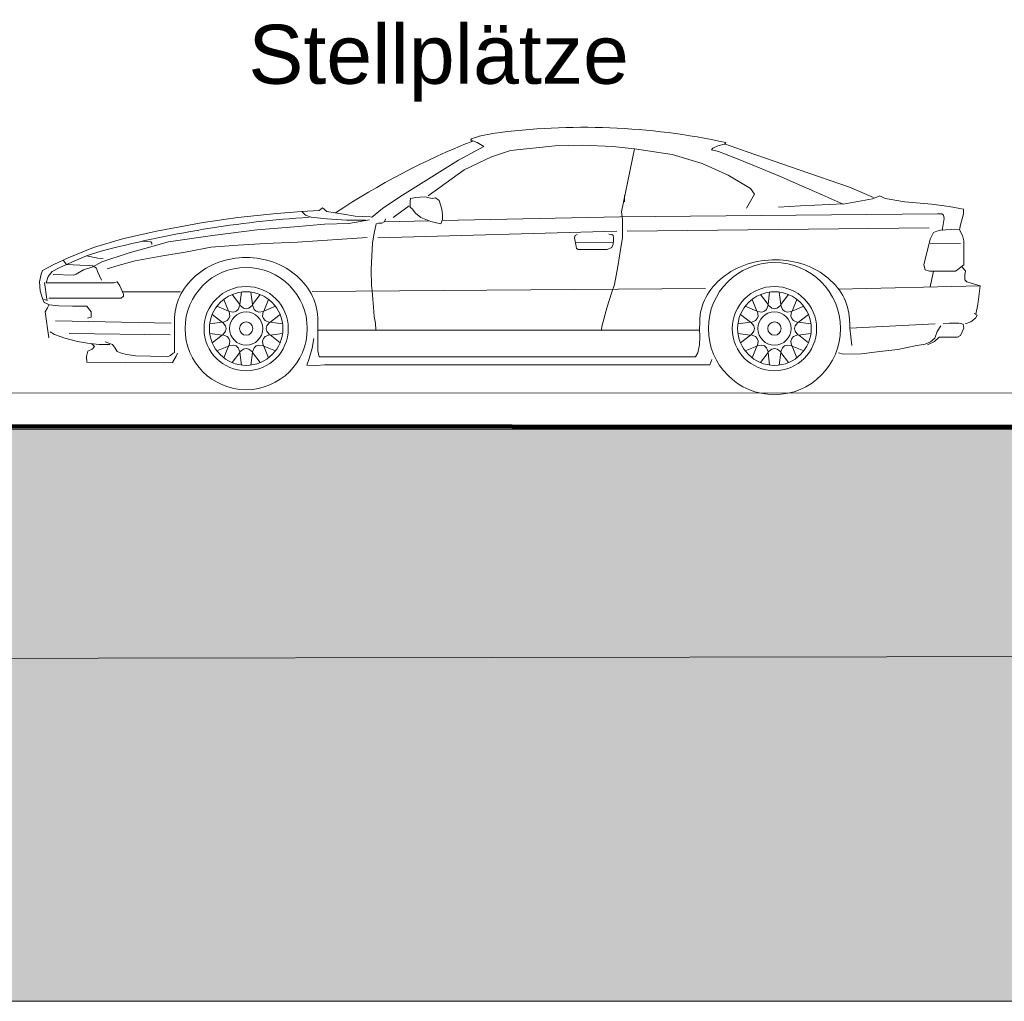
# Model space of a CAD drawing. Header units: metres. Extents: x -4 to 112, y -27 to 26.
# Tile 166 of 167: x 89 to 94, y -3 to 2. Entities that reach past the tile are written whole.
import ezdxf

# ---------------------------------------------------------------- set-up
doc = ezdxf.new("R2010")
doc.units = ezdxf.units.M
doc.header["$MEASUREMENT"] = 0
for name, color, linetype in [('10 Wand außen', 7, 'Continuous'), ('60 Auffüllung gesamt', 7, 'Continuous'), ('60 Ausstattung außen', 7, 'Continuous'), ('60 Gelände 2D Übersicht', 7, 'Continuous'), ('60 Gelände Hänle', 7, 'Continuous')]:
    doc.layers.add(name, color=color, linetype=linetype)
doc.styles.add('ERSTELLTER_STIL_2', font='arial.ttf')
pattern_1 = [(45, (27236.1321, 0), (-0.2121320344, 0.2121320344), []), (45, (27236.0614, 0.0707), (-0.424264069, 0.424264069), []), (45, (27235.9907, 0.1414), (-0.424264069, 0.424264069), []), (135, (27235.91996, 0.21213), (0.07071067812, 0.07071067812), [0.3, -0.3])]

# ---------------------------------------------------------------- blocks, each defined once
blk = doc.blocks.new('Auto Symbol 27[2]_1', base_point=(88.8923, 0.008))
at = {"layer": '60 Ausstattung außen', "color": 7, "linetype": 'Continuous', "lineweight": 13}
for p, q in [((91.1273, 1.2963), (91.1967, 1.31)), ((91.0851, 1.2777), (91.0869, 1.2828)), ((91.0859, 1.2716), (91.0851, 1.2777)), ((91.0937, 1.2716), (91.0859, 1.2716)), ((91.0869, 1.2828), (91.1279, 1.2965)), ((91.1162, 1.2638), (91.0937, 1.2716)), ((91.1498, 1.2437), (91.1162, 1.2638)), ((91.5124, 1.2464), (91.6519, 1.2506)), ((91.6519, 1.2506), (91.8052, 1.2439)), ((92.378, 1.258), (92.34, 1.2478)), ((92.3734, 1.2568), (92.4891, 1.2157)), ((92.3803, 1.2636), (92.378, 1.258)), ((91.1498, 1.2437), (91.0222, 1.175)), ((91.1902, 1.191), (91.2866, 1.2234)), ((91.2866, 1.2234), (91.5124, 1.2464)), ((91.8052, 1.2439), (91.9164, 1.2311)), ((91.9164, 1.2311), (91.85, 0.9113)), ((91.9164, 1.2311), (92.107, 1.203)), ((92.107, 1.203), (92.2595, 1.158)), ((92.3142, 1.2354), (92.3064, 1.2265)), ((92.3064, 1.2265), (92.3423, 1.2176)), ((92.34, 1.2478), (92.3142, 1.2354)), ((92.3423, 1.2176), (92.4264, 1.1864)), ((92.4891, 1.2157), (92.7527, 1.1245)), ((91.0222, 1.175), (90.7235, 0.9883)), ((91.0504, 1.1247), (91.1902, 1.191)), ((92.2595, 1.158), (92.3913, 1.0975)), ((92.4264, 1.1864), (92.5341, 1.1419)), ((90.8669, 0.9931), (91.0504, 1.1247)), ((92.5341, 1.1419), (92.6609, 1.0895)), ((92.7527, 1.1245), (93.0084, 1.0366)), ((92.5052, 1.0308), (92.3913, 1.0975)), ((92.6609, 1.0895), (92.7641, 1.0438)), ((92.5255, 1.0006), (92.4842, 0.9299)), ((92.5052, 1.0308), (92.5255, 1.0006)), ((92.7641, 1.0438), (92.8695, 0.9981)), ((93.0084, 1.0366), (93.1307, 0.9842)), ((90.6362, 0.9287), (90.7235, 0.9883)), ((90.7762, 0.9649), (90.7773, 0.9794)), ((90.7763, 0.9357), (90.7762, 0.9716)), ((90.7773, 0.9794), (90.8053, 0.9851)), ((90.8053, 0.9851), (90.849, 0.9875)), ((90.849, 0.9875), (90.8882, 0.9797)), ((90.8882, 0.9797), (90.9051, 0.982)), ((90.9051, 0.982), (90.923, 0.9686)), ((90.923, 0.9686), (90.9377, 0.926)), ((91.8654, 0.9956), (91.8655, 0.9631)), ((92.7599, 0.9418), (92.9784, 0.9525)), ((92.8695, 0.9981), (92.9761, 0.9513)), ((92.9761, 0.9513), (93.1251, 0.9775)), ((93.1251, 0.9775), (93.162, 0.9933)), ((93.162, 0.9933), (93.189, 0.9799)), ((93.189, 0.9799), (93.2888, 0.9622)), ((93.2888, 0.9622), (93.4244, 0.9502)), ((89.9013, 0.8827), (90.0978, 0.9029)), ((90.0978, 0.9029), (90.2261, 0.9131)), ((90.2261, 0.9131), (90.3135, 0.9189)), ((90.2452, 0.8941), (90.2261, 0.9131)), ((90.3135, 0.9189), (90.3314, 0.9324)), ((90.3314, 0.9324), (90.3527, 0.9134)), ((90.3527, 0.9134), (90.4379, 0.9001)), ((90.5803, 0.8826), (90.6362, 0.9287)), ((90.689, 0.8828), (90.7707, 0.9413)), ((90.7864, 0.9268), (90.7763, 0.9357)), ((90.8033, 0.9044), (90.7864, 0.9268)), ((90.8302, 0.8832), (90.8033, 0.9044)), ((90.9377, 0.926), (90.94, 0.8969)), ((93.4559, 0.9021), (91.8408, 0.8862)), ((91.85, 0.9113), (91.8543, 0.8732)), ((92.6475, 0.9347), (92.7599, 0.9418)), ((93.4244, 0.9502), (93.5141, 0.9392)), ((93.4772, 0.901), (93.4559, 0.9021)), ((93.4862, 0.8943), (93.4772, 0.901)), ((93.5141, 0.9392), (93.569, 0.9293)), ((93.569, 0.9293), (93.5881, 0.9248)), ((93.5881, 0.901), (93.5726, 0.8464)), ((93.5881, 0.9248), (93.5881, 0.901)), ((89.4874, 0.813), (89.7252, 0.857)), ((89.7252, 0.857), (89.9013, 0.8827)), ((90.2732, 0.884), (90.2452, 0.8941)), ((90.3517, 0.8764), (90.2732, 0.884)), ((90.3406, 0.8483), (90.4638, 0.852)), ((90.4526, 0.8699), (90.3517, 0.8764)), ((90.4379, 0.9001), (90.4962, 0.8902)), ((90.549, 0.869), (90.4526, 0.8699)), ((90.4638, 0.852), (90.5703, 0.8702)), ((90.4962, 0.8902), (90.5747, 0.8859)), ((90.6039, 0.8512), (90.5917, 0.7952)), ((90.6151, 0.8546), (90.6039, 0.8512)), ((90.633, 0.8547), (90.6151, 0.8546)), ((90.6442, 0.8614), (90.633, 0.8547)), ((90.652, 0.876), (90.6442, 0.8614)), ((90.8731, 0.8662), (90.6442, 0.8614)), ((90.8807, 0.8631), (90.8302, 0.8832)), ((90.9323, 0.8509), (90.8807, 0.8631)), ((90.9412, 0.8734), (90.9323, 0.8509)), ((91.8408, 0.8862), (90.9389, 0.8675)), ((90.94, 0.8969), (90.9412, 0.8734)), ((91.8543, 0.8732), (91.8549, 0.8206)), ((93.4796, 0.817), (93.4885, 0.8786)), ((93.4885, 0.8786), (93.4862, 0.8943)), ((89.314, 0.7739), (89.4874, 0.813)), ((89.7725, 0.792), (89.9966, 0.8206)), ((89.9966, 0.8206), (90.1893, 0.8356)), ((90.1893, 0.8356), (90.3406, 0.8483)), ((91.8255, 0.8128), (90.6119, 0.7795)), ((91.8549, 0.8206), (91.8548, 0.7804)), ((93.4124, 0.8303), (91.8782, 0.813)), ((93.4348, 0.8068), (93.4181, 0.7731)), ((93.4516, 0.8136), (93.4348, 0.8068)), ((93.4707, 0.8181), (93.4516, 0.8136)), ((93.5245, 0.8216), (93.4707, 0.8181)), ((93.567, 0.8206), (93.5245, 0.8216)), ((93.5726, 0.8464), (93.567, 0.8206)), ((93.567, 0.8206), (93.5828, 0.7915)), ((89.1675, 0.7311), (89.314, 0.7739)), ((89.4588, 0.7598), (89.4141, 0.7624)), ((89.4633, 0.7526), (89.4588, 0.7598)), ((89.4633, 0.7464), (89.4633, 0.7526)), ((89.4712, 0.7375), (89.5485, 0.7589)), ((89.5485, 0.7589), (89.7725, 0.792)), ((90.203, 0.7583), (90.0394, 0.7501)), ((90.557, 0.7805), (90.203, 0.7583)), ((90.584, 0.7526), (90.5808, 0.6876)), ((90.5917, 0.7952), (90.584, 0.7526)), ((91.6117, 0.7795), (91.6139, 0.7919)), ((91.6117, 0.7795), (91.6173, 0.7462)), ((91.6139, 0.7919), (91.6239, 0.7964)), ((91.8079, 0.7568), (91.6156, 0.7563)), ((91.7848, 0.7981), (91.8015, 0.7957)), ((91.8015, 0.7957), (91.8077, 0.7915)), ((91.8088, 0.7637), (91.8067, 0.7467)), ((91.8077, 0.7915), (91.8099, 0.7814)), ((91.8099, 0.7814), (91.8088, 0.7637)), ((91.8548, 0.7804), (91.8415, 0.6986)), ((93.4181, 0.7731), (93.3859, 0.6419)), ((93.5828, 0.7915), (93.5885, 0.7635)), ((93.5885, 0.7635), (93.5885, 0.6427)), ((89.0388, 0.6781), (89.1675, 0.7311)), ((89.1321, 0.6875), (89.199, 0.7099)), ((89.2092, 0.6584), (89.3435, 0.7024)), ((89.3435, 0.7024), (89.4712, 0.7375)), ((89.6427, 0.7088), (89.5094, 0.686)), ((89.7626, 0.7315), (89.6427, 0.7088)), ((89.9015, 0.7419), (89.7626, 0.7315)), ((90.0394, 0.7501), (89.9015, 0.7419)), ((91.6218, 0.726), (91.6173, 0.7462)), ((91.6218, 0.726), (91.6297, 0.7204)), ((91.7772, 0.7204), (91.6297, 0.7204)), ((91.8, 0.7298), (91.7772, 0.7204)), ((91.8067, 0.7467), (91.8, 0.7298)), ((93.4182, 0.7496), (93.5728, 0.75)), ((88.966, 0.6443), (89.0388, 0.6781)), ((89.0137, 0.6665), (89.031, 0.6445)), ((89.031, 0.6445), (89.1321, 0.6875)), ((89.1321, 0.6875), (89.1901, 0.6762)), ((89.1633, 0.6325), (89.2092, 0.6584)), ((89.1901, 0.6762), (89.2159, 0.6753)), ((89.3784, 0.6633), (89.2933, 0.6384)), ((89.5094, 0.686), (89.3784, 0.6633)), ((90.5808, 0.6876), (90.5776, 0.6192)), ((91.8415, 0.6986), (91.8316, 0.6347)), ((88.9011, 0.5948), (88.9089, 0.6139)), ((88.9089, 0.6139), (88.966, 0.6443)), ((88.937, 0.5837), (88.9574, 0.6083)), ((88.9574, 0.6083), (88.9932, 0.6264)), ((88.9932, 0.6264), (89.031, 0.6445)), ((89.031, 0.6445), (89.0972, 0.6401)), ((89.0793, 0.5953), (89.1163, 0.6167)), ((89.0972, 0.6401), (89.1453, 0.6391)), ((89.1163, 0.6167), (89.1633, 0.6325)), ((89.1453, 0.6391), (89.1622, 0.637)), ((89.1622, 0.637), (89.1824, 0.6258)), ((89.1824, 0.6258), (89.188, 0.6079)), ((89.188, 0.6079), (89.2083, 0.5642)), ((89.2933, 0.6384), (89.2362, 0.6226)), ((90.5776, 0.6192), (90.58, 0.5374)), ((91.8316, 0.6347), (91.8139, 0.5427)), ((93.3859, 0.6419), (93.3927, 0.6165)), ((93.3927, 0.6165), (93.4151, 0.6098)), ((93.4151, 0.6098), (93.5463, 0.6098)), ((93.4172, 0.5299), (93.4353, 0.6096)), ((93.5463, 0.6098), (93.5586, 0.6188)), ((93.5586, 0.6188), (93.5885, 0.6429)), ((93.581, 0.6312), (93.5967, 0.6111)), ((93.5967, 0.6111), (93.5945, 0.5898)), ((88.8923, 0.5567), (88.9011, 0.5948)), ((88.8969, 0.5108), (88.8923, 0.5567)), ((88.9181, 0.5523), (88.9306, 0.4683)), ((88.927, 0.5501), (88.937, 0.5837)), ((88.9628, 0.5927), (89.0659, 0.5896)), ((89.0659, 0.5896), (89.0793, 0.5953)), ((89.2707, 0.5501), (89.2879, 0.5555)), ((89.2879, 0.5555), (89.3014, 0.5353)), ((93.5945, 0.5898), (93.5946, 0.5662)), ((93.5946, 0.5662), (93.6039, 0.5562)), ((93.6039, 0.5562), (93.6723, 0.5362)), ((88.9082, 0.4716), (88.8969, 0.5108)), ((88.927, 0.5501), (89.2707, 0.5501)), ((89.3014, 0.5353), (89.3205, 0.4939)), ((89.6085, 0.5051), (89.3171, 0.5051)), ((89.9185, 0.5038), (89.9103, 0.4402)), ((89.9756, 0.4402), (89.9673, 0.5038)), ((92.2768, 0.5226), (90.2788, 0.5076)), ((90.58, 0.5374), (90.5824, 0.5094)), ((90.5824, 0.5094), (90.5858, 0.4679)), ((91.8139, 0.5427), (91.7994, 0.499)), ((92.6025, 0.5038), (92.5943, 0.4402)), ((92.6596, 0.4402), (92.6513, 0.5038)), ((92.9531, 0.5183), (93.6723, 0.5362)), ((93.6723, 0.5362), (93.6602, 0.4409)), ((88.9172, 0.4503), (88.9082, 0.4716)), ((88.9317, 0.4615), (88.9149, 0.4682)), ((88.9441, 0.4392), (88.9172, 0.4503)), ((88.9306, 0.4683), (88.9317, 0.4615)), ((89.3071, 0.4726), (88.9396, 0.4728)), ((89.3194, 0.4827), (89.3071, 0.4726)), ((89.3205, 0.4939), (89.3194, 0.4827)), ((89.8291, 0.4667), (89.8538, 0.4076)), ((89.9103, 0.4402), (89.8714, 0.4911)), ((90.0145, 0.4911), (89.9756, 0.4402)), ((90.0321, 0.4076), (90.0567, 0.4667)), ((90.5858, 0.4679), (90.5904, 0.4276)), ((91.7994, 0.499), (91.7772, 0.4283)), ((92.5131, 0.4667), (92.5378, 0.4076)), ((92.5943, 0.4402), (92.5554, 0.4911)), ((92.6985, 0.4911), (92.6596, 0.4402)), ((92.7161, 0.4076), (92.7407, 0.4667)), ((88.9218, 0.4032), (88.933, 0.4234)), ((88.9412, 0.2711), (88.9218, 0.4032)), ((88.933, 0.4234), (88.9408, 0.438)), ((88.9912, 0.4348), (88.9441, 0.4392)), ((89.0607, 0.4327), (88.9912, 0.4348)), ((89.1335, 0.4318), (89.0607, 0.4327)), ((89.1425, 0.4206), (89.1335, 0.4318)), ((89.1549, 0.4027), (89.1425, 0.4206)), ((89.1561, 0.3758), (89.1549, 0.4027)), ((89.8538, 0.4076), (89.7946, 0.4322)), ((89.8562, 0.4051), (89.8538, 0.4076)), ((89.8562, 0.4051), (89.8791, 0.402)), ((89.8562, 0.4051), (89.8593, 0.3822)), ((89.8791, 0.402), (89.8923, 0.4061)), ((89.9025, 0.4155), (89.8923, 0.4061)), ((89.9112, 0.4369), (89.9025, 0.4155)), ((89.9112, 0.4369), (89.9103, 0.4402)), ((89.9112, 0.4369), (89.9294, 0.4227)), ((89.9294, 0.4227), (89.9429, 0.4196)), ((89.9564, 0.4227), (89.9429, 0.4196)), ((89.9747, 0.4369), (89.9564, 0.4227)), ((89.9747, 0.4369), (89.9756, 0.4402)), ((89.9747, 0.4369), (89.9834, 0.4155)), ((89.9834, 0.4155), (89.9936, 0.4061)), ((90.0068, 0.402), (89.9936, 0.4061)), ((90.0297, 0.4051), (90.0068, 0.402)), ((90.0297, 0.4051), (90.0265, 0.3822)), ((90.0297, 0.4051), (90.0321, 0.4076)), ((90.0913, 0.4322), (90.0321, 0.4076)), ((90.5904, 0.4276), (90.5939, 0.3805)), ((91.7772, 0.4283), (91.7494, 0.3296)), ((92.5378, 0.4076), (92.4786, 0.4322)), ((92.5402, 0.4051), (92.5378, 0.4076)), ((92.5402, 0.4051), (92.5631, 0.402)), ((92.5402, 0.4051), (92.5433, 0.3822)), ((92.5631, 0.402), (92.5763, 0.4061)), ((92.5865, 0.4155), (92.5763, 0.4061)), ((92.5952, 0.4369), (92.5865, 0.4155)), ((92.5952, 0.4369), (92.5943, 0.4402)), ((92.5952, 0.4369), (92.6134, 0.4227)), ((92.6134, 0.4227), (92.6269, 0.4196)), ((92.6404, 0.4227), (92.6269, 0.4196)), ((92.6587, 0.4369), (92.6404, 0.4227)), ((92.6587, 0.4369), (92.6596, 0.4402)), ((92.6587, 0.4369), (92.6674, 0.4155)), ((92.6674, 0.4155), (92.6776, 0.4061)), ((92.6908, 0.402), (92.6776, 0.4061)), ((92.7137, 0.4051), (92.6908, 0.402)), ((92.7137, 0.4051), (92.7105, 0.3822)), ((92.7137, 0.4051), (92.7161, 0.4076)), ((92.7753, 0.4322), (92.7161, 0.4076)), ((93.6602, 0.4409), (93.6494, 0.391)), ((89.5618, 0.3466), (88.9746, 0.3586)), ((89.137, 0.3713), (89.1561, 0.3758)), ((89.5782, 0.3586), (89.5782, 0.1958)), ((89.8211, 0.351), (89.7576, 0.3428)), ((89.7702, 0.3899), (89.8211, 0.351)), ((89.8245, 0.3501), (89.8211, 0.351)), ((89.8245, 0.3501), (89.8458, 0.3589)), ((89.8458, 0.3589), (89.8553, 0.369)), ((89.8593, 0.3822), (89.8553, 0.369)), ((90.0265, 0.3822), (90.0306, 0.369)), ((90.04, 0.3589), (90.0306, 0.369)), ((90.0614, 0.3501), (90.04, 0.3589)), ((90.0614, 0.3501), (90.0648, 0.351)), ((90.0648, 0.351), (90.1157, 0.3899)), ((90.1283, 0.3428), (90.0648, 0.351)), ((90.3077, 0.3586), (90.3063, 0.2032)), ((90.5939, 0.3805), (90.5996, 0.3458)), ((92.5051, 0.351), (92.4416, 0.3428)), ((92.4542, 0.3899), (92.5051, 0.351)), ((92.5085, 0.3501), (92.5051, 0.351)), ((92.5085, 0.3501), (92.5298, 0.3589)), ((92.5298, 0.3589), (92.5393, 0.369)), ((92.5433, 0.3822), (92.5393, 0.369)), ((92.7105, 0.3822), (92.7146, 0.369)), ((92.724, 0.3589), (92.7146, 0.369)), ((92.7454, 0.3501), (92.724, 0.3589)), ((92.7454, 0.3501), (92.7488, 0.351)), ((92.7488, 0.351), (92.7997, 0.3899)), ((92.8123, 0.3428), (92.7488, 0.351)), ((93.009, 0.3208), (93.009, 0.3507)), ((93.6242, 0.3534), (93.5963, 0.3432)), ((93.6489, 0.3714), (93.6242, 0.3534)), ((93.6421, 0.3949), (93.6567, 0.3871)), ((93.6567, 0.3871), (93.6489, 0.3714)), ((88.9692, 0.2879), (88.9467, 0.3013)), ((89.8245, 0.3501), (89.8386, 0.3319)), ((89.8245, 0.2867), (89.8386, 0.3049)), ((89.8386, 0.3319), (89.8417, 0.3184)), ((89.8386, 0.3049), (89.8417, 0.3184)), ((90.0473, 0.3319), (90.0442, 0.3184)), ((90.0473, 0.3049), (90.0442, 0.3184)), ((90.0614, 0.3501), (90.0473, 0.3319)), ((90.0614, 0.2867), (90.0473, 0.3049)), ((90.3073, 0.3111), (92.2461, 0.3111)), ((90.5996, 0.3458), (90.6019, 0.3111)), ((91.7494, 0.3296), (91.7477, 0.3111)), ((92.2471, 0.348), (92.2459, 0.3174)), ((92.2459, 0.3174), (92.2471, 0.2771)), ((92.5085, 0.3501), (92.5226, 0.3319)), ((92.5085, 0.2867), (92.5226, 0.3049)), ((92.5226, 0.3319), (92.5257, 0.3184)), ((92.5226, 0.3049), (92.5257, 0.3184)), ((92.7313, 0.3319), (92.7282, 0.3184)), ((92.7313, 0.3049), (92.7282, 0.3184)), ((92.7454, 0.3501), (92.7313, 0.3319)), ((92.7454, 0.2867), (92.7313, 0.3049)), ((93.009, 0.3208), (93.4427, 0.3429)), ((93.0205, 0.232), (93.009, 0.3208)), ((93.454, 0.3037), (93.4418, 0.2689)), ((93.4719, 0.3328), (93.454, 0.3037)), ((93.5156, 0.3464), (93.4842, 0.3418)), ((93.5637, 0.3465), (93.5156, 0.3464)), ((93.5862, 0.341), (93.5637, 0.3465)), ((93.5729, 0.2838), (93.5885, 0.3208)), ((93.5885, 0.3208), (93.5862, 0.341)), ((89.0219, 0.2701), (88.9692, 0.2879)), ((89.0858, 0.2524), (89.0219, 0.2701)), ((89.0431, 0.2937), (89.5575, 0.2872)), ((89.1374, 0.2435), (89.0858, 0.2524)), ((89.264, 0.2371), (89.227, 0.2516)), ((89.7576, 0.294), (89.8211, 0.2857)), ((89.8211, 0.2857), (89.7702, 0.2468)), ((89.8245, 0.2867), (89.8211, 0.2857)), ((89.8245, 0.2866), (89.8458, 0.2779)), ((89.8458, 0.2779), (89.8553, 0.2678)), ((89.8593, 0.2545), (89.8553, 0.2678)), ((89.8562, 0.2317), (89.8593, 0.2545)), ((90.0265, 0.2545), (90.0306, 0.2678)), ((90.0297, 0.2317), (90.0265, 0.2545)), ((90.04, 0.2779), (90.0306, 0.2678)), ((90.0614, 0.2867), (90.04, 0.2779)), ((90.0614, 0.2867), (90.0648, 0.2857)), ((90.0648, 0.2857), (90.1283, 0.294)), ((90.1157, 0.2468), (90.0648, 0.2858)), ((90.2871, 0.2688), (90.2783, 0.2195)), ((92.2471, 0.2771), (92.2461, 0.2356)), ((92.4416, 0.294), (92.5051, 0.2857)), ((92.5051, 0.2857), (92.4542, 0.2468)), ((92.5085, 0.2867), (92.5051, 0.2857)), ((92.5085, 0.2866), (92.5298, 0.2779)), ((92.5298, 0.2779), (92.5393, 0.2678)), ((92.5433, 0.2545), (92.5393, 0.2678)), ((92.5402, 0.2317), (92.5433, 0.2545)), ((92.7105, 0.2545), (92.7146, 0.2678)), ((92.7137, 0.2317), (92.7105, 0.2545)), ((92.724, 0.2779), (92.7146, 0.2678)), ((92.7454, 0.2867), (92.724, 0.2779)), ((92.7454, 0.2867), (92.7488, 0.2857)), ((92.7488, 0.2857), (92.8123, 0.294)), ((92.7997, 0.2468), (92.7488, 0.2858)), ((93.4194, 0.2509), (93.3926, 0.2385)), ((93.4038, 0.2363), (93.4396, 0.2532)), ((93.4418, 0.2689), (93.4194, 0.2509)), ((93.4396, 0.2532), (93.4631, 0.2748)), ((93.4631, 0.2748), (93.5572, 0.2748)), ((93.5572, 0.2748), (93.5729, 0.2838)), ((89.1386, 0.2032), (89.1319, 0.1763)), ((89.1957, 0.2381), (89.1374, 0.2435)), ((89.1599, 0.2145), (89.1386, 0.2032)), ((89.1587, 0.2402), (89.1721, 0.2279)), ((89.1721, 0.2279), (89.1599, 0.2145)), ((89.2506, 0.2382), (89.1957, 0.2381)), ((89.2775, 0.2192), (89.264, 0.2371)), ((89.2876, 0.2013), (89.2775, 0.2192)), ((89.3045, 0.1958), (89.2876, 0.2013)), ((89.7946, 0.2046), (89.8538, 0.2292)), ((89.8538, 0.2292), (89.8291, 0.1701)), ((89.8562, 0.2317), (89.8538, 0.2292)), ((89.8562, 0.2317), (89.8791, 0.2348)), ((89.8791, 0.2348), (89.8923, 0.2307)), ((89.9025, 0.2213), (89.8923, 0.2307)), ((89.9112, 0.1999), (89.9025, 0.2213)), ((89.9112, 0.1999), (89.9294, 0.2141)), ((89.9294, 0.2141), (89.9429, 0.2172)), ((89.9564, 0.2141), (89.9429, 0.2172)), ((89.9747, 0.1999), (89.9564, 0.2141)), ((89.9747, 0.1999), (89.9834, 0.2213)), ((89.9834, 0.2213), (89.9936, 0.2307)), ((90.0068, 0.2348), (89.9936, 0.2307)), ((90.0297, 0.2317), (90.0068, 0.2348)), ((90.0297, 0.2317), (90.0321, 0.2292)), ((90.0568, 0.1701), (90.0321, 0.2292)), ((90.0321, 0.2292), (90.0913, 0.2046)), ((90.2783, 0.2195), (90.2627, 0.1668)), ((90.3141, 0.1743), (90.3063, 0.2061)), ((92.2461, 0.2356), (92.2373, 0.1953)), ((92.4786, 0.2046), (92.5378, 0.2292)), ((92.5378, 0.2292), (92.5131, 0.1701)), ((92.5402, 0.2317), (92.5378, 0.2292)), ((92.5402, 0.2317), (92.5631, 0.2348)), ((92.5631, 0.2348), (92.5763, 0.2307)), ((92.5865, 0.2213), (92.5763, 0.2307)), ((92.5952, 0.1999), (92.5865, 0.2213)), ((92.5952, 0.1999), (92.6134, 0.2141)), ((92.6134, 0.2141), (92.6269, 0.2172)), ((92.6404, 0.2141), (92.6269, 0.2172)), ((92.6587, 0.1999), (92.6404, 0.2141)), ((92.6587, 0.1999), (92.6674, 0.2213)), ((92.6674, 0.2213), (92.6776, 0.2307)), ((92.6908, 0.2348), (92.6776, 0.2307)), ((92.7137, 0.2317), (92.6908, 0.2348)), ((92.7137, 0.2317), (92.7161, 0.2292)), ((92.7408, 0.1701), (92.7161, 0.2292)), ((92.7161, 0.2292), (92.7753, 0.2046)), ((93.1618, 0.2021), (93.0688, 0.1895)), ((93.2537, 0.2124), (93.1618, 0.2021)), ((93.341, 0.2305), (93.2537, 0.2124)), ((93.3926, 0.2385), (93.341, 0.2305)), ((89.1319, 0.1763), (89.1331, 0.1483)), ((89.328, 0.1891), (89.3045, 0.1958)), ((89.3807, 0.1803), (89.328, 0.1891)), ((89.4569, 0.1782), (89.3807, 0.1803)), ((89.5432, 0.1751), (89.4569, 0.1782)), ((89.5578, 0.1818), (89.5432, 0.1751)), ((89.5745, 0.1953), (89.5578, 0.1818)), ((89.5679, 0.146), (89.5869, 0.1785)), ((89.5869, 0.1785), (89.5947, 0.1942)), ((89.8714, 0.1457), (89.9103, 0.1966)), ((89.9112, 0.1999), (89.9103, 0.1966)), ((89.9103, 0.1966), (89.9185, 0.133)), ((89.9673, 0.133), (89.9756, 0.1966)), ((89.9747, 0.1999), (89.9756, 0.1966)), ((89.9756, 0.1966), (90.0145, 0.1457)), ((90.2627, 0.1668), (90.2516, 0.1331)), ((90.3141, 0.1743), (92.226, 0.1743)), ((92.2373, 0.1953), (92.226, 0.1743)), ((92.299, 0.1338), (92.3091, 0.1618)), ((92.5554, 0.1457), (92.5943, 0.1966)), ((92.5952, 0.1999), (92.5943, 0.1966)), ((92.5943, 0.1966), (92.6025, 0.133)), ((92.6513, 0.133), (92.6596, 0.1966)), ((92.6587, 0.1999), (92.6596, 0.1966)), ((92.6596, 0.1966), (92.6985, 0.1457)), ((92.978, 0.1882), (92.9522, 0.1948)), ((93.0688, 0.1895), (92.978, 0.1882)), ((89.1331, 0.1483), (89.5265, 0.1436)), ((89.5265, 0.1436), (89.5679, 0.146)), ((90.2516, 0.1331), (90.283, 0.1287)), ((90.283, 0.1287), (90.3024, 0.1312)), ((90.3024, 0.1312), (90.3406, 0.1338)), ((90.3406, 0.1338), (92.299, 0.1338))]:
    blk.add_line(p, q, dxfattribs=at)
for centre, radius in [((92.6269, 0.3184), 0.3358), ((89.9429, 0.3184), 0.3104), ((89.9429, 0.3184), 0.2141), ((89.9429, 0.3184), 0.187), ((92.6269, 0.3184), 0.2141), ((92.6269, 0.3184), 0.187), ((89.9429, 0.3184), 0.0843), ((92.6269, 0.3184), 0.0843), ((89.9429, 0.3184), 0.0339), ((92.6269, 0.3184), 0.0339)]:
    blk.add_circle(centre, radius, dxfattribs=at)
for centre, radius, start, end in [((91.6572, -2.0666), 3.4078, 77.7497, 97.7654), ((92.5273, -2.3104), 3.8582, 111.8126, 123.5045), ((90.6191, -4.6306), 5.5261, 93.6934, 104.8919), ((89.9386, 0.2854), 0.3935, 99.7778, 120.2599), ((89.943, 0.2656), 0.4138, 80.1014, 99.9068), ((89.9473, 0.2854), 0.3935, 59.7401, 80.2222), ((92.6248, 0.2358), 0.4318, 98.7741, 118.1774), ((92.6302, 0.2095), 0.4586, 80.309, 98.9429), ((92.6374, 0.2442), 0.4231, 60.809, 80.4768), ((89.9143, 0.326), 0.3462, 120.1745, 142.4953), ((89.9716, 0.326), 0.3462, 37.5048, 59.8255), ((92.5906, 0.2977), 0.3611, 118.0348, 139.9089), ((92.6739, 0.308), 0.3496, 38.5887, 60.9409), ((89.8786, 0.3536), 0.301, 142.5255, 167.042), ((90.0073, 0.3536), 0.301, 12.958, 37.4745), ((92.5376, 0.3423), 0.2918, 139.9086, 165.1435), ((92.7249, 0.3489), 0.2843, 12.8714, 38.5526), ((89.8612, 0.3586), 0.283, 167.2221, 180), ((90.0247, 0.3586), 0.283, 0, 12.7779), ((92.5087, 0.3512), 0.2616, 165.4118, 181.0086), ((92.7466, 0.3553), 0.2617, 359.0099, 12.5683)]:
    blk.add_arc(centre, radius, start, end, dxfattribs=at)
blk.add_point((92.3734, 1.2568), dxfattribs=at)

msp = doc.modelspace()

# ---------------------------------------------------------------- hatches: boundary and pattern name
at = {"layer": '60 Auffüllung gesamt', "linetype": 'Continuous', "lineweight": 18, "true_color": 0xffa8a8}
h = msp.add_hatch(dxfattribs=at)
h.set_pattern_fill('Boden__gewachsen_0001', color=21, style=0, pattern_type=2)
h.set_pattern_definition(pattern_1)
h.paths.add_polyline_path([(2.3419, -0.2844), (2.3419, -0.693), (2.507, -0.694), (2.8673, -0.696), (3.2298, -0.6979), (3.5955, -0.6996), (3.9653, -0.7012), (4.3401, -0.7027), (4.7209, -0.704), (5.109, -0.7052), (5.5054, -0.7063), (5.8833, -0.7072), (6.0896, -0.7111), (6.5115, -0.7189), (6.9464, -0.7267), (7.396, -0.7347), (7.8619, -0.7427), (8.3463, -0.7508), (8.8514, -0.7591), (9.7948, -0.799), (10.3196, -0.8337), (10.8607, -0.8699), (11.4173, -0.9076), (11.9884, -0.9469), (12.5728, -0.9875), (13.169, -1.0296), (13.7754, -1.0729), (14.0803, -1.0949), (16.9984, -1.1819), (17.6135, -1.1726), (18.2159, -1.1635), (18.8178, -1.1542), (19.4181, -1.1448), (20.957, -1.1704), (21.5263, -1.1598), (22.0974, -1.1492), (22.6698, -1.1387), (23.2428, -1.1283), (23.8158, -1.118), (24.5736, -1.1208), (24.8549, -1.1158), (45.2839, -1.3655), (46.7362, -1.2291), (65.4451, -1.266), (67.1927, -1.4058), (86.2651, -1.3663), (87.1856, -1.359), (107.2213, -1.3255), (108.2143, -1.3331), (111.9932, -1.3685), (111.9932, -0.8561), (107.3826, -0.1926), (87.4773, -0.192), (85.5025, -0.1913), (83.7325, -0.176), (66.2126, -0.1742), (48.2139, -0.1735), (46.6132, -0.1903), (44.4354, -0.1899), (42.0877, -0.1735), (23.3304, -0.1685), (23.0728, -0.1683), (22.5545, -0.1679), (22.0353, -0.1672), (21.5166, -0.1665), (21, -0.1656), (20.487, -0.1645), (19.979, -0.1633), (19.4775, -0.162), (18.9835, -0.1606), (18.4886, -0.159), (17.1837, -0.1525), (17.1676, -0.1535), (16.9429, -0.1525), (16.5052, -0.1504), (16.0833, -0.1482), (15.6751, -0.146), (15.2836, -0.1437), (14.9082, -0.1414), (14.6335, -0.1399), (14.3282, -0.1386), (14.0247, -0.1373), (13.7226, -0.1362), (13.4212, -0.1352), (13.2701, -0.1347), (12.9657, -0.1347), (12.4899, -0.1347), (12.0212, -0.1349), (11.5583, -0.1351), (11.1004, -0.1355), (10.6462, -0.1359), (10.195, -0.1364), (9.7457, -0.1369), (9.2974, -0.1376), (8.8494, -0.1383), (8.4008, -0.1392), (8.1752, -0.1396)])
at = {"layer": '60 Gelände Hänle', "linetype": 'Continuous', "lineweight": 18, "true_color": 0x9f9f9f}
h = msp.add_hatch(dxfattribs=at)
h.set_pattern_fill('Boden__gewachsen_0001', color=253, style=0, pattern_type=2)
h.set_pattern_definition(pattern_1)
h.paths.add_polyline_path([(2.3274, -3.1), (111.9932, -3.1), (111.9932, -1.3685), (108.2143, -1.3331), (107.2213, -1.3255), (87.1856, -1.359), (86.2651, -1.3663), (67.1927, -1.4058), (65.4451, -1.266), (46.7362, -1.2291), (45.2839, -1.3655), (24.8549, -1.1158), (24.5736, -1.1208), (23.8158, -1.118), (23.2428, -1.1283), (22.6698, -1.1387), (22.0974, -1.1492), (21.5263, -1.1598), (20.957, -1.1704), (19.4181, -1.1448), (18.8178, -1.1542), (18.2159, -1.1635), (17.6135, -1.1726), (16.9984, -1.1819), (14.0803, -1.0949), (13.7754, -1.0729), (13.169, -1.0296), (12.5728, -0.9875), (11.9884, -0.9469), (11.4173, -0.9076), (10.8607, -0.8699), (10.3196, -0.8337), (9.7948, -0.799), (8.8514, -0.7591), (8.3463, -0.7508), (7.8619, -0.7427), (7.396, -0.7347), (6.9464, -0.7267), (6.5115, -0.7189), (6.0896, -0.7111), (5.8833, -0.7072), (5.5054, -0.7063), (5.109, -0.7052), (4.7209, -0.704), (4.3401, -0.7027), (3.9653, -0.7012), (3.5955, -0.6996), (3.2298, -0.6979), (2.8673, -0.696), (2.507, -0.694), (2.3274, -0.6929)])

# ---------------------------------------------------------------- linework, layer by layer
at = {"layer": '60 Auffüllung gesamt', "color": 8, "linetype": 'Continuous', "lineweight": 18}
msp.add_line((72.2648, -0.003), (108.7004, -0.0155), dxfattribs=at)
at = {"layer": '60 Auffüllung gesamt', "color": 7, "linetype": 'Continuous', "lineweight": 18, "flags": 128}
msp.add_lwpolyline([(111.9932, -0.8561), (107.3826, -0.1926), (87.4773, -0.192), (85.5025, -0.1913), (83.7325, -0.176), (66.2126, -0.1742)], dxfattribs=at)
at = {"layer": '60 Gelände 2D Übersicht', "color": 7, "linetype": 'Continuous', "lineweight": 100}
msp.add_line((60.2874, -0.1525), (104.495, -0.1908), dxfattribs=at)
at = {"layer": '60 Gelände Hänle', "color": 7, "linetype": 'Continuous', "lineweight": 18}
msp.add_line((111.9932, -3.1), (2.3419, -3.1), dxfattribs=at)
at = {"layer": '60 Gelände Hänle', "color": 7, "linetype": 'Continuous', "lineweight": 18, "flags": 128}
msp.add_lwpolyline([(67.1927, -1.4058), (86.2651, -1.3663), (87.1856, -1.359), (107.2213, -1.3255), (108.2143, -1.3331), (111.9932, -1.3685)], dxfattribs=at)

# ---------------------------------------------------------------- block references
at = {"layer": '60 Ausstattung außen', "color": 7, "linetype": 'Continuous', "lineweight": 13}
msp.add_blockref('Auto Symbol 27[2]_1', (88.8923, 0.008), dxfattribs=at)

# ---------------------------------------------------------------- texts
at = {"layer": '10 Wand außen', "color": 7, "linetype": 'Continuous', "lineweight": 13, "insert": (89.9541, 1.8622), "char_height": 0.3, "attachment_point": 1, "style": 'ERSTELLTER_STIL_2'}
msp.add_mtext('\\A1;{\\pql;\\fArial|b0|i0|c0|p0;\\W1.000000;Stellplätze}', dxfattribs=at)

doc.saveas('drawing.dxf')
